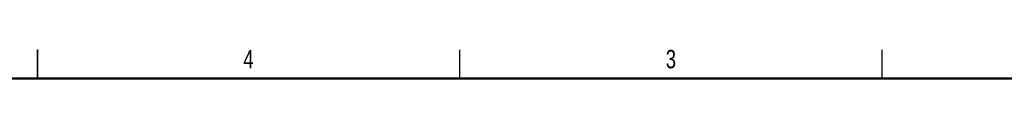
# Model space of a CAD drawing. Header units: inches. Extents: x 0.1 to 87.3, y 0.1 to 33.9.
# Tile 149 of 164: x 21.769 to 34.588, y 33.5 to 33.877. Entities that reach past the tile are written whole.
import ezdxf

# ---------------------------------------------------------------- set-up
doc = ezdxf.new("R2010")
doc.units = ezdxf.units.IN
doc.header["$MEASUREMENT"] = 0
doc.styles.add('SLDTEXTSTYLE0', font='TXT', dxfattribs={"width": 0.75})

msp = doc.modelspace()

# ---------------------------------------------------------------- linework, layer by layer
at = {"color": 7, "linetype": 'Continuous', "lineweight": 25}
for p, q in [((22, 33.875039), (22, 33.499961)), ((22, 33.5), (22, 33.875)), ((27.5, 33.5), (27.5, 33.875)), ((33, 33.5), (33, 33.875))]:
    msp.add_line(p, q, dxfattribs=at)
at = {"color": 7, "linetype": 'Continuous', "lineweight": 50}
msp.add_line((0.5, 33.5), (43.5, 33.5), dxfattribs=at)

# ---------------------------------------------------------------- texts
at = {"color": 7, "linetype": 'Continuous', "lineweight": 0, "char_height": 0.24, "attachment_point": 2, "style": 'SLDTEXTSTYLE0'}
for s, insert in [('4', (24.747583, 33.872586)), ('3', (30.247583, 33.872586))]:
    msp.add_mtext(s, dxfattribs=dict(at, insert=insert))

doc.saveas('drawing.dxf')
